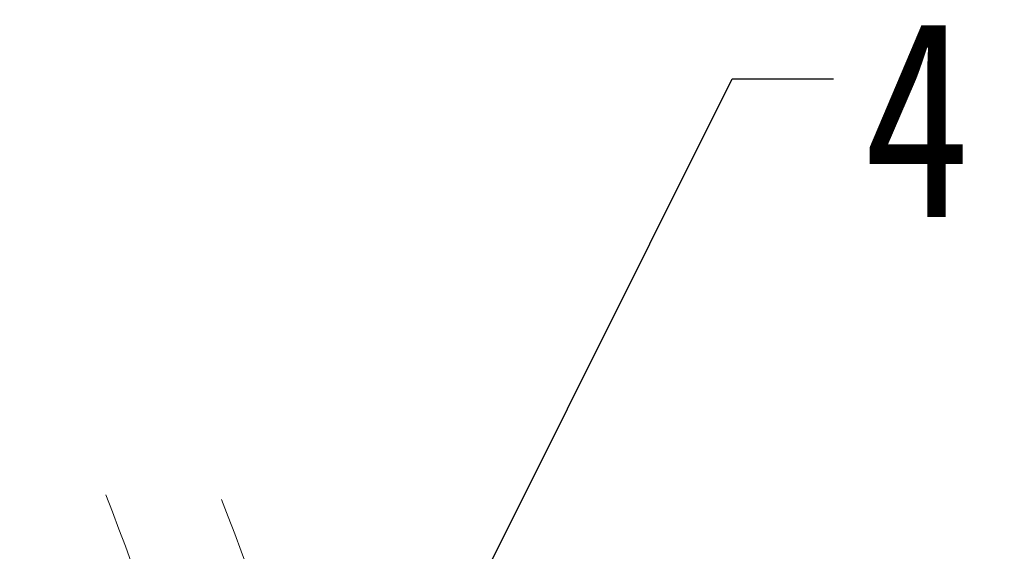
# Model space of a CAD drawing. Header units: millimetres. Extents: x 3117 to 4040, y -135 to 518.
# Tile 35 of 38: x 3735 to 3810, y 399 to 439. Entities that reach past the tile are written whole.
import ezdxf

# ---------------------------------------------------------------- set-up
doc = ezdxf.new("R2010")
doc.units = ezdxf.units.MM
doc.linetypes.add('PHANTOM2', pattern=[31.75, 15.875, -3.175, 3.175, -3.175, 3.175, -3.175])
doc.styles.get("Standard").update_dxf_attribs({"font": '仿宋_GB2312.ttf', "width": 0.8})
doc.dimstyles.new('ISO-25.1', dxfattribs={"dimtxt": 6, "dimasz": 5, "dimexe": 3.5, "dimexo": 0.625, "dimgap": 1.5, "dimtad": 1, "dimtoh": 1, "dimdsep": 46, "dimtxsty": 'Standard', "dimcen": 2.5, "dimadec": 0, "dimazin": 0, "dimtfac": 1, "dimtmove": 0, "dimatfit": 3, "dimfxl": 0, "dimarcsym": 0})

msp = doc.modelspace()

# ---------------------------------------------------------------- linework, layer by layer
at = {"color": 3, "linetype": 'PHANTOM2', "lineweight": 9, "ltscale": 0.5}
for points in [[(3741.923, 402.87), (3746.09, 382.631), (3727.676, 351.944), (3733.812, 327.394)], [(3750.72, 402.504), (3754.887, 382.265), (3736.473, 351.578), (3742.61, 327.028)]]:
    msp.add_spline(points, degree=3, dxfattribs=at)

# ---------------------------------------------------------------- texts
at = {"color": 5, "lineweight": 9, "insert": (3799.449, 438.984), "char_height": 15, "width": 1.5, "attachment_point": 1}
msp.add_mtext('4', dxfattribs=at)

# ---------------------------------------------------------------- leaders
at = {"color": 5, "lineweight": 9}
msp.add_leader([(3760.297, 375.926), (3789.493, 434.484), (3797.199, 434.484)], dimstyle='ISO-25.1', override={"dimgap": 1.5, "dimtad": 0, "dimldrblk": 'Dot'}, dxfattribs=at)

doc.saveas('drawing.dxf')
